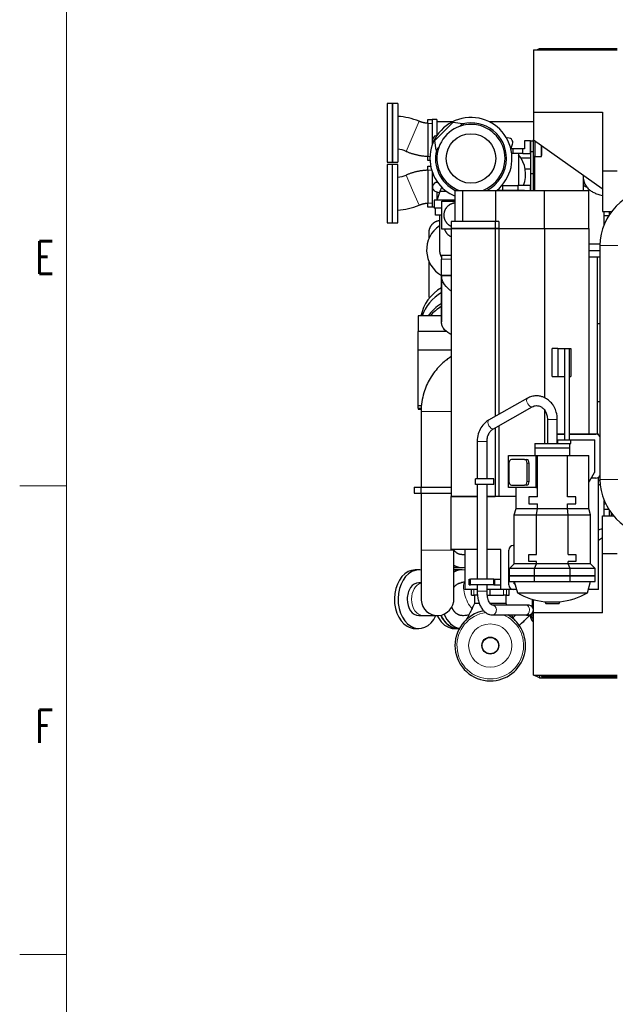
# Model space of a CAD drawing. Header units: inches. Extents: x 0 to 23760, y -13 to 16800.
# Tile 2 of 222: x 0 to 2542, y 4187 to 8388. Entities that reach past the tile are written whole.
import ezdxf

# ---------------------------------------------------------------- set-up
doc = ezdxf.new("R2010")
doc.units = ezdxf.units.IN
doc.layers.add('210', color=7, linetype='Continuous', true_color=0xffffff)
doc.layers.add('254', color=7, linetype='Continuous', true_color=0xffffff)
doc.styles.add('latin_extended', font='simplex.shx')

msp = doc.modelspace()

# ---------------------------------------------------------------- linework, layer by layer
at = {"layer": '210', "color": 7, "linetype": 'Continuous', "lineweight": 18}
for p, q in [((200, 200), (200, 16600)), ((200, 6400), (0, 6400)), ((200, 4400), (0, 4400))]:
    msp.add_line(p, q, dxfattribs=at)
at = {"layer": '254', "color": 2, "linetype": 'Continuous', "lineweight": 25}
for p, q in [((2192.791, 8260.163), (2192.791, 7993.651)), ((2192.791, 8260.163), (2549.291, 8260.163)), ((2206.894, 8260.163), (2217.791, 8265.196)), ((2217.791, 8265.196), (2549.291, 8265.196)), ((2217.791, 8265.196), (2217.791, 8260.163)), ((1589.709, 8030.696), (1567.709, 8030.696)), ((1567.709, 8030.696), (1567.709, 7780.696)), ((1589.709, 8030.696), (1589.709, 7780.696)), ((1591.209, 8030.696), (1591.209, 7780.696)), ((1613.209, 8030.696), (1591.209, 8030.696)), ((1613.209, 8030.696), (1613.209, 7780.696)), ((2192.791, 7993.651), (2192.791, 7874.835)), ((2192.791, 7993.651), (2487.291, 7993.651)), ((2487.291, 7993.651), (2487.291, 7743.923)), ((1741.209, 7945.696), (1741.209, 7962.696)), ((1741.209, 7962.696), (1760.278, 7962.696)), ((1741.209, 7945.696), (1741.209, 7804.696)), ((1760.279, 7962.725), (1760.279, 7852.606)), ((1780.279, 7962.725), (1760.279, 7962.725)), ((1771.737, 7872.419), (1849.519, 7950.201)), ((1780.279, 7962.725), (1780.279, 7893.758)), ((1849.519, 7950.201), (1889.824, 7945.251)), ((1889.824, 7945.251), (1877.538, 7932.965)), ((1896.773, 7938.303), (1889.824, 7945.251)), ((1776.687, 7832.114), (1771.737, 7872.419)), ((2096.921, 7839.885), (2103.223, 7856.822)), ((2179.291, 7871.796), (2154.953, 7871.796)), ((2154.953, 7871.796), (2154.953, 7836.796)), ((2179.291, 7816.796), (2179.291, 7871.796)), ((2179.291, 7869.196), (2179.291, 7823.996)), ((2192.791, 7869.196), (2179.291, 7869.196)), ((2192.791, 7804.663), (2192.791, 7874.835)), ((2192.791, 7874.835), (2486.344, 7667.904)), ((2198.791, 7870.606), (2198.791, 7804.663)), ((1788.973, 7844.4), (1776.687, 7832.114)), ((1783.636, 7825.165), (1776.687, 7832.114)), ((2104.077, 7836.796), (2096.077, 7836.796)), ((2104.077, 7816.796), (2099.653, 7816.796)), ((2147.326, 7836.796), (2104.077, 7836.796)), ((2104.077, 7836.796), (2104.077, 7816.796)), ((2147.326, 7816.796), (2104.077, 7816.796)), ((2129.291, 7816.796), (2129.291, 7680.794)), ((2147.326, 7816.796), (2147.326, 7836.796)), ((2154.953, 7836.796), (2147.326, 7836.796)), ((2147.326, 7816.796), (2179.291, 7816.796)), ((2179.291, 7823.996), (2179.291, 7730.396)), ((2192.791, 7823.996), (2179.291, 7823.996)), ((2226.277, 7804.663), (2226.277, 7851.236)), ((2226.277, 7851.235), (2226.277, 7808.965)), ((1567.709, 7780.696), (1589.709, 7780.696)), ((1591.209, 7780.696), (1613.209, 7780.696)), ((1741.209, 7787.696), (1741.209, 7804.696)), ((1751.086, 7787.696), (1741.209, 7787.696)), ((2192.791, 7744.948), (2192.791, 7804.663)), ((2198.791, 7804.663), (2192.791, 7804.663)), ((2198.791, 7744.948), (2198.791, 7804.663)), ((2198.791, 7804.663), (2226.277, 7804.663)), ((1589.709, 7770.696), (1567.709, 7770.696)), ((1567.709, 7770.696), (1567.709, 7520.696)), ((1589.709, 7770.696), (1589.709, 7520.696)), ((1613.209, 7770.696), (1591.209, 7770.696)), ((1591.209, 7520.696), (1591.209, 7770.696)), ((1613.209, 7520.696), (1613.209, 7770.696)), ((1741.209, 7763.696), (1753.903, 7763.696)), ((1741.209, 7746.696), (1741.209, 7763.696)), ((1741.209, 7746.696), (1741.209, 7605.696)), ((1760.279, 7739.494), (1760.279, 7588.725)), ((2179.286, 7750.225), (2157.217, 7750.225)), ((2179.291, 7730.396), (2179.291, 7659.818)), ((2192.791, 7730.396), (2179.291, 7730.396)), ((2192.791, 7659.817), (2192.791, 7744.948)), ((2192.791, 7744.948), (2198.791, 7744.948)), ((2198.791, 7659.817), (2198.791, 7744.948)), ((2487.291, 7743.923), (2487.291, 7569.896)), ((2487.291, 7743.923), (2549.291, 7743.923)), ((1780.279, 7698.979), (1780.279, 7693.761)), ((1783.957, 7693.676), (1782.797, 7693.753)), ((2404.841, 7716.544), (2404.841, 7716.494)), ((2404.841, 7688.726), (2404.841, 7659.817)), ((1776.042, 7654.549), (1792.503, 7649.9)), ((1780.279, 7653.357), (1780.279, 7618.774)), ((1781.05, 7618.771), (1795.067, 7656.871)), ((1795.067, 7656.871), (1801.125, 7673.335)), ((1795.067, 7656.871), (1819.803, 7656.871)), ((1858.291, 7659.817), (1890.925, 7659.817)), ((1858.291, 7527.319), (1858.291, 7659.817)), ((1890.925, 7659.817), (2031.231, 7659.817)), ((1890.925, 7527.317), (1890.925, 7659.817)), ((2031.231, 7659.817), (2239.291, 7659.817)), ((2031.231, 7527.317), (2031.231, 7659.817)), ((2036.932, 7660.797), (2062.205, 7660.797)), ((2057.571, 7680.794), (2062.205, 7680.794)), ((2062.205, 7680.794), (2125.471, 7680.794)), ((2062.205, 7660.797), (2062.205, 7680.794)), ((2062.205, 7660.797), (2125.471, 7660.797)), ((2179.291, 7680.794), (2125.471, 7680.794)), ((2125.471, 7680.794), (2125.471, 7660.797)), ((2125.471, 7660.797), (2154.813, 7660.797)), ((2154.813, 7660.797), (2154.813, 7659.817)), ((2179.291, 7659.817), (2179.291, 7680.794)), ((2239.291, 7659.817), (2429.291, 7659.817)), ((2239.291, 7497.317), (2239.291, 7659.817)), ((2429.291, 7497.317), (2429.291, 7659.817)), ((2487.291, 7667.904), (2486.344, 7667.904)), ((1741.209, 7588.696), (1741.209, 7605.696)), ((1858.291, 7618.771), (1769.478, 7618.771)), ((1769.478, 7618.771), (1769.478, 7583.796)), ((1801.442, 7494.338), (1801.442, 7614.338)), ((1801.442, 7614.338), (1858.292, 7614.338)), ((1761.209, 7588.696), (1741.209, 7588.696)), ((1769.479, 7588.725), (1760.279, 7588.725)), ((1761.209, 7588.725), (1761.209, 7588.696)), ((1801.444, 7583.796), (1769.478, 7583.796)), ((1773.942, 7554.338), (1773.942, 7583.796)), ((2487.291, 7569.896), (2525.763, 7569.896)), ((2493.741, 7514.124), (2493.741, 7569.892)), ((2517.291, 7558.186), (2517.291, 7569.896)), ((2525.291, 7569.281), (2525.291, 7569.896)), ((1567.709, 7520.696), (1589.709, 7520.696)), ((1591.209, 7520.696), (1613.209, 7520.696)), ((1801.441, 7554.338), (1773.942, 7554.338)), ((1841.291, 7527.317), (1841.291, 7497.317)), ((2029.291, 7527.317), (1841.291, 7527.317)), ((2044.578, 7527.317), (2029.291, 7527.317)), ((2029.291, 7527.317), (2029.291, 7497.317)), ((2044.578, 7527.317), (2044.578, 7497.317)), ((2493.735, 7553.196), (2513.998, 7553.196)), ((1746, 7480.696), (1746, 7453.544)), ((1841.293, 7494.338), (1801.442, 7494.338)), ((2029.291, 7497.317), (1841.291, 7497.317)), ((1841.291, 7497.317), (2029.291, 7497.317)), ((1841.291, 7497.317), (1841.291, 6354.317)), ((2044.578, 7497.317), (2029.291, 7497.317)), ((2029.291, 7497.317), (2044.578, 7497.317)), ((2029.291, 7497.317), (2029.291, 6695.021)), ((2044.578, 7497.317), (2239.291, 7497.317)), ((2044.578, 7497.317), (2239.291, 7497.317)), ((2044.578, 7497.317), (2044.578, 6703.682)), ((2239.291, 7497.317), (2429.291, 7497.317)), ((2239.291, 7497.317), (2429.291, 7497.317)), ((2239.291, 7497.317), (2239.291, 6774.906)), ((2429.291, 7497.317), (2429.291, 6620.333)), ((2429.291, 7403.817), (2476.256, 7403.817)), ((2476.324, 7430.39), (2429.292, 7430.39)), ((2476.255, 7424.573), (2476.255, 6426.819)), ((1746, 7357.843), (1746, 7213.891)), ((1841.292, 7382.296), (1800.291, 7382.296)), ((1800.291, 7382.296), (1800.291, 7367.023)), ((1800.291, 7296.523), (1800.291, 7367.023)), ((2429.289, 7375.817), (2464.287, 7375.817)), ((2429.292, 7375.817), (2464.291, 7375.817)), ((2464.291, 7375.817), (2464.291, 7092.488)), ((2464.291, 7375.817), (2476.256, 7375.817)), ((1800.291, 7099.069), (1800.291, 7296.523)), ((1800.291, 7296.523), (1841.292, 7296.523)), ((1800.295, 7123.986), (1700.291, 7123.986)), ((1700.291, 7123.986), (1700.291, 7057.765)), ((1700.291, 6978.055), (1700.291, 7057.765)), ((1821.592, 7057.765), (1700.291, 7057.765)), ((2464.291, 7092.488), (2464.291, 6759.147)), ((2464.291, 7092.488), (2476.256, 7092.488)), ((1700.291, 6741.882), (1700.291, 6978.055)), ((1841.291, 6978.055), (1700.291, 6978.055)), ((2297.14, 6985.817), (2272.291, 6985.817)), ((2272.291, 6865.817), (2272.291, 6985.817)), ((2297.14, 6985.817), (2326.424, 6985.817)), ((2297.14, 6985.817), (2297.14, 6865.817)), ((2326.424, 6985.817), (2346.424, 6985.817)), ((2326.424, 6595.119), (2326.424, 6985.817)), ((2346.424, 6985.817), (2352.16, 6985.817)), ((2346.424, 6595.119), (2346.424, 6985.817)), ((2352.16, 6985.817), (2352.16, 6865.817)), ((2272.291, 6865.817), (2297.14, 6865.817)), ((2297.14, 6865.817), (2326.423, 6865.817)), ((2346.423, 6865.817), (2352.16, 6865.817)), ((2166.671, 6772.861), (2001.231, 6679.111)), ((1700.291, 6741.882), (1715.074, 6741.882)), ((1700.291, 6730.696), (1700.291, 6741.882)), ((1700.291, 6731.002), (1700.291, 6726.951)), ((1700.291, 6730.696), (1714.216, 6730.696)), ((1700.291, 6726.951), (1713.928, 6726.951)), ((2021.937, 6642.57), (2187.378, 6736.32)), ((2239.291, 6722.917), (2239.291, 6580.131)), ((2464.291, 6759.147), (2464.291, 6620.316)), ((2464.291, 6759.147), (2476.256, 6759.147)), ((1713.148, 6716.801), (1713.148, 6393.807)), ((2252.249, 6682.372), (2252.249, 6580.117)), ((2294.249, 6580.117), (2294.249, 6682.372)), ((2029.291, 6646.747), (2029.291, 6354.317)), ((2044.578, 6655.409), (2044.578, 6354.317)), ((2294.25, 6620.117), (2326.424, 6620.117)), ((2326.425, 6620.317), (2294.252, 6620.317)), ((2297.14, 6595.119), (2326.424, 6595.119)), ((2297.14, 6580.119), (2297.14, 6595.119)), ((2326.424, 6595.119), (2346.424, 6595.119)), ((2469.491, 6620.317), (2346.424, 6620.317)), ((2346.424, 6595.119), (2352.16, 6595.119)), ((2346.426, 6620.117), (2458.754, 6620.117)), ((2352.16, 6580.119), (2352.16, 6595.119)), ((2469.491, 6616.989), (2469.491, 6620.317)), ((1952.249, 6589.114), (1952.249, 6429.817)), ((1994.249, 6429.817), (1994.249, 6589.114)), ((2198.249, 6580.117), (2198.249, 6562.117)), ((2198.249, 6580.117), (2326.282, 6580.117)), ((2198.249, 6562.117), (2198.249, 6529.117)), ((2198.249, 6562.117), (2326.282, 6562.117)), ((2198.249, 6562.117), (2326.282, 6562.117)), ((2297.14, 6580.119), (2352.16, 6580.119)), ((2326.282, 6580.117), (2348.249, 6580.117)), ((2326.282, 6562.117), (2348.249, 6562.117)), ((2326.282, 6562.117), (2348.249, 6562.117)), ((2348.249, 6562.117), (2348.249, 6580.117)), ((2348.249, 6529.117), (2348.249, 6562.117)), ((2085.865, 6529.117), (2201.975, 6529.117)), ((2085.865, 6392.117), (2085.865, 6529.117)), ((2154.455, 6512.117), (2099.301, 6512.117)), ((2154.455, 6512.117), (2162.94, 6512.117)), ((2201.975, 6529.117), (2205.51, 6529.117)), ((2201.975, 6529.117), (2201.975, 6392.117)), ((2205.51, 6529.117), (2209.046, 6529.117)), ((2205.51, 6392.117), (2205.51, 6529.117)), ((2209.046, 6529.117), (2337.452, 6529.117)), ((2209.046, 6352.117), (2209.046, 6529.117)), ((2337.452, 6529.117), (2428.249, 6529.117)), ((2337.452, 6352.117), (2337.452, 6529.117)), ((2428.249, 6303.056), (2428.249, 6529.117)), ((2087.987, 6496.117), (2087.987, 6418.117)), ((2165.769, 6418.117), (2165.769, 6496.117)), ((2174.254, 6418.117), (2174.254, 6496.117)), ((2023.288, 6429.817), (1945.288, 6429.817)), ((1945.288, 6404.817), (1945.288, 6429.817)), ((2023.288, 6404.817), (2023.288, 6429.817)), ((2458.754, 6432.117), (2439.222, 6432.117)), ((2469.491, 5956.817), (2469.491, 6435.242)), ((1682.993, 6393.801), (1711.581, 6393.801)), ((1682.993, 6393.801), (1682.993, 6368.801)), ((1711.581, 6393.801), (1841.291, 6393.801)), ((1711.581, 6393.801), (1711.581, 6368.801)), ((2023.288, 6404.817), (1945.288, 6404.817)), ((1952.249, 6404.817), (1952.249, 6001.817)), ((1994.249, 6001.817), (1994.249, 6404.817)), ((2201.975, 6392.117), (2085.865, 6392.117)), ((2099.301, 6402.117), (2154.455, 6402.117)), ((2118.249, 6303.056), (2118.249, 6392.117)), ((2162.94, 6402.117), (2154.455, 6402.117)), ((2201.975, 6392.117), (2205.51, 6392.117)), ((2469.49, 6423.004), (2476.284, 6423.004)), ((1682.993, 6368.801), (1711.581, 6368.801)), ((1711.581, 6368.801), (1841.291, 6368.801)), ((1713.148, 6368.809), (1713.148, 6124.695)), ((1952.253, 6354.317), (1841.291, 6354.317)), ((1841.291, 6128.317), (1841.291, 6354.317)), ((1841.291, 6354.317), (1952.247, 6354.317)), ((1994.247, 6354.317), (2029.291, 6354.317)), ((2118.247, 6354.317), (1994.253, 6354.317)), ((2209.046, 6352.117), (2173.249, 6352.117)), ((2173.249, 6352.117), (2173.249, 6322.117)), ((2373.249, 6352.117), (2337.452, 6352.117)), ((2373.249, 6322.117), (2373.249, 6352.117)), ((2110.749, 6275.065), (2118.249, 6303.056)), ((2118.249, 6303.056), (2209.046, 6303.056)), ((2173.249, 6322.117), (2209.046, 6322.117)), ((2205.939, 6275.065), (2209.046, 6303.056)), ((2209.046, 6303.056), (2209.046, 6322.117)), ((2209.046, 6303.056), (2337.452, 6303.056)), ((2337.452, 6303.056), (2337.452, 6322.117)), ((2337.452, 6322.117), (2373.249, 6322.117)), ((2337.452, 6303.056), (2428.249, 6303.056)), ((2340.558, 6275.065), (2337.452, 6303.056)), ((2435.749, 6275.065), (2428.249, 6303.056)), ((2493.741, 6271.004), (2493.741, 6337.269)), ((2110.749, 6066.117), (2110.749, 6275.065)), ((2110.749, 6275.065), (2205.939, 6275.065)), ((2205.939, 6275.065), (2340.558, 6275.065)), ((2205.939, 6106.117), (2205.939, 6275.065)), ((2340.558, 6275.065), (2435.749, 6275.065)), ((2340.558, 6106.117), (2340.558, 6275.065)), ((2435.749, 6066.117), (2435.749, 6275.065)), ((2487.291, 6111.002), (2487.291, 6271.002)), ((2487.291, 6271.002), (2534.34, 6271.002)), ((2493.741, 6299.196), (2513.356, 6299.196)), ((2517.291, 6271.003), (2517.291, 6293.206)), ((2525.291, 6271.002), (2525.291, 6282.111)), ((2486.945, 6178.164), (2469.489, 6165.954)), ((2486.945, 6178.164), (2487.291, 6178.164)), ((2106.254, 6145.117), (2110.749, 6145.117)), ((1952.247, 6128.317), (1841.291, 6128.317)), ((1852.848, 6124.695), (1852.848, 6128.322)), ((1887.116, 6105.901), (1900.292, 6105.901)), ((1900.291, 6128.316), (1900.291, 5956.817)), ((2053.291, 6128.317), (1994.246, 6128.317)), ((2053.291, 6001.817), (2053.291, 6128.317)), ((2086.754, 5976.617), (2086.754, 6125.617)), ((2173.249, 6106.117), (2205.939, 6106.117)), ((2173.249, 6076.117), (2173.249, 6106.117)), ((2340.558, 6106.117), (2373.249, 6106.117)), ((2373.249, 6106.117), (2373.249, 6076.117)), ((2487.291, 5857.164), (2487.291, 6111.002)), ((2487.291, 6111.002), (2549.291, 6111.002)), ((1854.942, 6050.751), (1870.499, 6050.751)), ((1871.559, 6050.751), (1887.116, 6050.751)), ((2090.749, 6046.117), (2110.749, 6066.117)), ((2205.939, 6066.117), (2110.749, 6066.117)), ((2205.939, 6076.117), (2173.249, 6076.117)), ((2197.655, 6046.117), (2205.939, 6066.117)), ((2205.939, 6066.117), (2205.939, 6076.117)), ((2340.558, 6066.117), (2205.939, 6066.117)), ((2340.558, 6066.117), (2340.558, 6076.117)), ((2373.249, 6076.117), (2340.558, 6076.117)), ((2435.749, 6066.117), (2340.558, 6066.117)), ((2348.843, 6046.117), (2340.558, 6066.117)), ((2455.749, 6046.117), (2435.749, 6066.117)), ((1702.998, 6040.695), (1687.442, 6040.695)), ((1687.45, 6040.695), (1687.442, 6040.695)), ((1870.499, 6040.745), (1854.942, 6040.745)), ((1887.116, 6040.745), (1871.559, 6040.745)), ((2090.749, 6016.117), (2090.749, 6046.117)), ((2197.655, 6046.117), (2090.749, 6046.117)), ((2197.655, 6016.117), (2090.749, 6016.117)), ((2090.749, 6016.117), (2197.655, 6016.117)), ((2090.749, 5990.817), (2090.749, 6016.117)), ((2197.655, 6016.117), (2197.655, 6046.117)), ((2348.843, 6046.117), (2197.655, 6046.117)), ((2348.843, 6016.117), (2197.655, 6016.117)), ((2197.655, 6016.117), (2348.843, 6016.117)), ((2197.655, 5990.817), (2197.655, 6016.117)), ((2455.749, 6046.117), (2348.843, 6046.117)), ((2348.843, 6016.117), (2348.843, 6046.117)), ((2455.749, 6016.117), (2348.843, 6016.117)), ((2348.843, 6016.117), (2455.749, 6016.117)), ((2348.843, 5990.817), (2348.843, 6016.117)), ((2455.749, 6016.117), (2455.749, 6046.117)), ((2455.749, 5990.817), (2455.749, 6016.117)), ((1713.15, 5985.545), (1702.998, 5985.545)), ((1918.291, 6001.817), (1923.291, 6001.817)), ((1918.291, 5976.817), (1918.291, 6001.817)), ((1918.291, 5976.817), (1923.291, 5976.817)), ((2023.291, 6001.817), (1923.291, 6001.817)), ((1923.291, 5976.817), (1923.291, 6001.817)), ((2023.291, 5976.817), (1923.291, 5976.817)), ((1952.249, 5976.817), (1952.249, 5949.817)), ((1994.249, 5949.817), (1994.249, 5976.817)), ((2023.291, 6001.817), (2028.291, 6001.817)), ((2023.291, 5976.817), (2023.291, 6001.817)), ((2023.291, 5976.817), (2028.291, 5976.817)), ((2028.291, 6001.817), (2053.291, 6001.817)), ((2028.291, 5976.817), (2028.291, 6001.817)), ((2028.291, 5976.817), (2053.291, 5976.817)), ((2053.291, 5976.817), (2053.291, 6001.817)), ((2053.291, 5956.817), (2053.291, 5976.819)), ((2090.749, 5990.817), (2197.655, 5990.817)), ((2110.749, 5990.819), (2110.749, 5981.117)), ((2110.749, 5981.117), (2113.53, 5981.117)), ((2110.887, 5990.817), (2124.034, 5942.559)), ((2197.655, 5990.817), (2348.843, 5990.817)), ((2348.843, 5990.817), (2455.749, 5990.817)), ((2422.464, 5942.559), (2435.611, 5990.817)), ((1952.249, 5956.817), (1900.291, 5956.817)), ((1928.291, 5932.817), (1928.291, 5956.817)), ((1928.291, 5932.817), (1938.42, 5932.817)), ((1951.984, 5932.817), (1938.42, 5932.817)), ((1940.291, 5932.817), (1940.291, 5896.384)), ((2053.291, 5956.817), (1994.248, 5956.817)), ((1995.343, 5932.817), (2008.291, 5932.817)), ((2008.291, 5932.817), (2008.291, 5956.817)), ((2008.291, 5932.817), (2064.599, 5932.817)), ((2120.15, 5956.817), (2053.291, 5956.817)), ((2078.163, 5932.817), (2064.599, 5932.817)), ((2076.291, 5896.384), (2076.291, 5932.817)), ((2078.163, 5932.817), (2088.291, 5932.817)), ((2088.291, 5932.817), (2088.291, 5956.817)), ((2120.069, 5957.117), (2106.254, 5957.117)), ((2124.034, 5942.559), (2422.464, 5942.559)), ((2469.491, 5956.817), (2426.343, 5956.817)), ((2016.532, 5890.817), (2016.53, 5890.817)), ((2158.528, 5890.817), (2016.532, 5890.817)), ((2016.891, 5890.813), (2016.532, 5890.817)), ((2188.801, 5881.347), (2188.801, 5914.949)), ((2192.791, 5857.164), (2192.791, 5913.81)), ((2240.887, 5904.569), (2305.611, 5904.569)), ((2240.887, 5904.569), (2244.958, 5897.517)), ((2244.958, 5897.517), (2301.54, 5897.517)), ((2301.54, 5897.517), (2305.611, 5904.569)), ((1702.998, 5845.845), (1721.783, 5845.845)), ((2016.532, 5848.817), (2158.528, 5848.817)), ((2117.948, 5848.818), (2106.51, 5838.149)), ((2135.158, 5807.436), (2181.113, 5850.301)), ((2179.291, 5848.602), (2179.291, 5846.473)), ((2191.259, 5876.193), (2192.794, 5876.193)), ((2192.792, 5874.193), (2191.788, 5874.193)), ((2487.291, 5857.164), (2192.791, 5857.164)), ((2192.791, 5591.193), (2192.791, 5857.164)), ((1687.442, 5790.695), (1702.998, 5790.695)), ((1854.942, 5790.745), (1870.499, 5790.745)), ((1871.559, 5790.745), (1876.42, 5790.745)), ((2192.791, 5591.193), (2549.291, 5591.193)), ((2217.791, 5580.51), (2194.655, 5591.193)), ((2217.791, 5591.195), (2217.791, 5580.51)), ((2226.277, 5591.195), (2226.277, 5585.832)), ((2217.791, 5580.51), (2549.291, 5580.51)), ((2226.277, 5585.832), (2549.291, 5585.832))]:
    msp.add_line(p, q, dxfattribs=at)
at = {"layer": '254', "color": 110, "linetype": 'Continuous', "lineweight": 13}
for p, q in [((1649.509, 7826.188), (1704.277, 7954.705)), ((1760.278, 7945.696), (1741.209, 7945.696)), ((1741.209, 7804.696), (1751.1, 7804.696)), ((1757.991, 7746.696), (1741.209, 7746.696)), ((1649.509, 7725.205), (1676.893, 7660.946)), ((1676.893, 7660.946), (1704.277, 7596.688)), ((1741.209, 7605.696), (1760.278, 7605.696)), ((2476.255, 7424.573), (2552.327, 7424.573)), ((1800.291, 7367.023), (1841.292, 7367.023)), ((1713.148, 6716.801), (1841.292, 6716.801)), ((2252.249, 6682.372), (2294.249, 6682.372)), ((1952.249, 6589.114), (1973.249, 6589.114)), ((1973.249, 6589.114), (1994.248, 6589.114)), ((2174.254, 6496.117), (2165.769, 6496.117)), ((2165.769, 6418.117), (2174.254, 6418.117)), ((2476.255, 6426.819), (2552.327, 6426.819)), ((1713.148, 6124.695), (1852.848, 6124.695)), ((1938.42, 5932.817), (1938.42, 5956.817)), ((1951.984, 5956.817), (1951.984, 5932.817)), ((1952.249, 5949.817), (1973.249, 5949.817)), ((1973.249, 5949.817), (1994.249, 5949.817)), ((2064.599, 5932.817), (2064.599, 5956.817)), ((2078.163, 5956.817), (2078.163, 5932.817)), ((2158.528, 5890.817), (2158.527, 5890.817)), ((2181.113, 5850.301), (2181.347, 5850.523))]:
    msp.add_line(p, q, dxfattribs=at)
at = {"layer": '254', "color": 2, "linetype": 'Continuous', "lineweight": 25}
for centre, radius in [((1925.886, 7796.052), 105.6), ((2008.291, 5717.817), 36.047), ((2008.291, 5717.817), 35.052)]:
    msp.add_circle(centre, radius, dxfattribs=at)
at = {"layer": '254', "color": 110, "linetype": 'Continuous', "lineweight": 13}
msp.add_circle((2008.291, 5717.817), 92.344, dxfattribs=at)
at = {"layer": '254', "color": 2, "linetype": 'Continuous', "lineweight": 25}
for centre, radius, start, end in [((1602.209, 7715.196), 260.35, 66.918409, 87.578002), ((1925.886, 7796.052), 175, 308.88, 180), ((1925.886, 7796.052), 145.2, 0, 249.755625), ((1925.886, 7796.052), 151.8, 0, 103.201875), ((1781.478, 7873.796), 20, 92.179833, 211.227153), ((2084.478, 7863.796), 20, 339.590575, 109.103154), ((1602.209, 7715.196), 120.65, 66.918409, 84.839521), ((1925.886, 7796.052), 151.8, 166.80375, 243.82125), ((2028.519, 7728.775), 130.477, 55.882334, 59.36553), ((1925.886, 7796.052), 175, 180, 247.280625), ((1925.886, 7796.052), 145.2, 290.23875, 0), ((1925.886, 7796.052), 151.8, 296.173125, 0), ((2028.519, 7728.775), 130.477, 338.425763, 39.434013), ((1602.209, 7836.196), 120.65, 275.11757, 293.081591), ((1781.478, 7673.796), 20, 86.219736, 254.226824), ((2714.291, 7424.573), 238.036, 90, 180), ((1602.209, 7836.196), 260.35, 272.424514, 293.081591), ((1861.478, 7405.693), 125, 124.228125, 240.688125), ((2458.754, 6600.117), 20, 28.947656, 90), ((2458.754, 6452.117), 20, 270, 331.052344), ((2714.291, 6426.819), 238.036, 180, 270), ((2492.223, 6334.643), 13, 276.709219, 304.718906), ((2106.254, 6125.617), 19.5, 90, 180), ((2106.254, 5976.617), 19.5, 180, 270), ((1782.998, 5915.695), 69.85, 171.945, 351.916875), ((2273.249, 6202.818), 300, 240.173003, 263.807225), ((2273.249, 6202.818), 300, 276.192775, 299.826997), ((2171.249, 5869.817), 21, 0, 80.915625), ((2008.291, 5717.817), 150.693, 100.231875, 270), ((2008.291, 5717.817), 150.693, 270, 60.384375), ((2171.249, 5869.817), 21, 260.904375, 0)]:
    msp.add_arc(centre, radius, start, end, dxfattribs=at)
at = {"layer": '254', "color": 110, "linetype": 'Continuous', "lineweight": 13}
for start, end in [(97.093125, 270), (270, 67.010625)]:
    msp.add_arc((2008.291, 5717.817), 142.305, start, end, dxfattribs=at)
for centre, major_axis, ratio, start_param, end_param in [((2449.291, 7716.544), (-44.45, 0), 0.8660254, 6.07083328, 6.28318531), ((2449.291, 7716.494), (-44.45, 0), 0.8660254, 6.06975336, 6.28298896), ((2449.291, 7688.726), (44.45, 0), 0.49999979, 3.14601045, 4.06993327), ((2177.025, 6754.59), (10.353, -18.27), 0.48841355, 3.14234981, 6.27216149), ((2011.584, 6660.841), (10.353, -18.27), 0.48841355, 3.14166258, 6.28315706), ((1721.783, 5915.695), (0, 69.85), 0.70710678, 0.17907078, 1.57079633), ((1930.351, 5927.044), (-26.399, 64.669), 0.38760867, 0.16009832, 2.33093885), ((1721.783, 5915.695), (0, 69.85), 0.70710678, 1.57079633, 3.14061091), ((2016.532, 5869.817), (0, 21), 0.84099626, 4.71238898, 6.26286314), ((2158.528, 5869.817), (0, 21), 0.84099626, 4.71238898, 6.28318531), ((2016.532, 5869.817), (0, 21), 0.84099626, 3.14051274, 4.71238898), ((2166.789, 5865.657), (14.324, -15.357), 0.92376768, 4.98154279, 6.28318531), ((2158.528, 5869.817), (0, 21), 0.84099626, 3.14159266, 4.71238898), ((2120.834, 5822.792), (14.324, -15.357), 0.92376768, 6.04399016, 6.2831439)]:
    msp.add_ellipse(centre, major_axis=major_axis, ratio=ratio, start_param=start_param, end_param=end_param, dxfattribs=at)
at = {"layer": '254', "color": 2, "linetype": 'Continuous', "lineweight": 25}
for centre, major_axis, ratio, start_param, end_param in [((1909.292, 7093.518), (199.792, 0), 0.90292837, 2.14779416, 2.97187318), ((1909.292, 7072.888), (199.792, 0), 0.90292837, 2.14779416, 2.85435798), ((1909.292, 7028.361), (-197.5, 0), 0.90292837, 5.29706201, 5.71731322), ((1909.291, 7016.534), (-197.5, 0), 0.90258528, 5.29707766, 5.63622278), ((2099.301, 6496.117), (0, -16), 0.70710678, 3.14159265, 4.71238898), ((2154.455, 6496.117), (0, -16), 0.70710678, 1.57079633, 3.14159265), ((2162.94, 6496.117), (0, 16), 0.70710678, 4.71238898, 6.28318531), ((2099.301, 6418.117), (0, -16), 0.70710678, 4.71238898, 6.28318531), ((2154.455, 6418.117), (0, -16), 0.70710678, 0, 1.57079633), ((2162.94, 6418.117), (0, 16), 0.70710678, 3.14159265, 4.71238898), ((2449.291, 6385.504), (-44.45, 0), 0.49999977, 4.02546012, 4.24065921), ((1887.116, 6175.751), (0, -125), 0.70710678, 5.8816505, 6.28318531), ((1871.559, 6175.751), (0, -125), 0.70710678, 6.06700446, 6.28308713), ((1870.499, 6175.751), (0, -125), 0.70710678, 6.08094528, 6.28318531), ((1887.116, 6175.751), (0, -125), 0.70710678, 0, 0.14961835), ((1687.442, 5915.695), (0, 125), 0.70710678, 0, 2.74889357), ((1702.998, 5915.695), (0, 125), 0.70710678, 0, 2.74889357), ((1702.998, 5915.695), (0, 125), 0.70710678, 6.16792813, 6.28318531), ((1871.559, 5915.745), (0, -125), 0.70710678, 3.14159265, 3.35826437), ((1870.499, 5915.745), (0, -125), 0.70710678, 3.14149448, 3.3449126), ((1887.116, 5915.745), (0, -125), 0.70710678, 2.9919743, 3.54047675), ((1702.998, 5915.695), (0, 69.85), 0.70710678, 0, 1.57079633), ((1702.998, 5915.695), (0, 69.85), 0.70710678, 1.57079633, 3.14159265), ((1702.998, 5915.695), (0, 125), 0.70710678, 2.74889357, 4.12245678), ((1854.942, 5915.745), (0, -125), 0.70710678, 5.30565912, 5.49778714), ((1870.499, 5915.745), (0, -125), 0.70710678, 5.2928964, 5.49778714), ((1871.559, 5915.745), (0, -125), 0.70710678, 5.29112925, 6.28308713), ((1887.116, 5915.745), (0, -125), 0.70710678, 5.24960132, 6.16714273), ((2249.291, 5846.473), (70, 0), 0.70710697, 3.14159265, 3.77315095), ((2249.291, 5859.201), (70, 0), 0.70710697, 3.33293528, 3.77315095), ((2249.291, 5859.201), (70, 0), 0.70710697, 3.33293528, 3.77315095), ((2249.291, 5871.929), (70, 0), 0.70710697, 3.52486696, 3.77315095), ((1687.442, 5915.695), (0, 125), 0.70710678, 2.74889357, 3.14159265), ((1854.942, 5915.745), (0, -125), 0.70710678, 5.49778714, 6.28318531), ((1870.499, 5915.745), (0, -125), 0.70710678, 5.49778714, 6.28318531), ((2094.382, 5850.06), (70, 0), 0.71273054, 5.43839463, 5.49779039), ((2094.382, 5850.06), (70, 0), 0.71273054, 5.49779039, 5.8230433)]:
    msp.add_ellipse(centre, major_axis=major_axis, ratio=ratio, start_param=start_param, end_param=end_param, dxfattribs=at)
for points, degree in [([(1741.375, 7945.866), (1722.063, 7946.879), (1704.277, 7954.705)], 2), ([(1847.95, 7952.225), (1825.393, 7952.225), (1802.836, 7952.225), (1780.279, 7952.225)], 3), ([(1649.509, 7826.188), (1693.751, 7807.412), (1741.777, 7805.531)], 2), ([(1741.777, 7745.862), (1693.751, 7743.981), (1649.509, 7725.205)], 2), ([(2404.841, 7726.582), (2404.841, 7724.22), (2404.841, 7716.544)], 2), ([(1704.277, 7596.688), (1722.063, 7604.514), (1741.375, 7605.526)], 2), ([(1841.292, 7296.523), (1827.625, 7296.523), (1813.958, 7296.523), (1800.291, 7296.523)], 3), ([(1800.291, 7296.523), (1800.291, 7288.296), (1800.291, 7271.841), (1800.291, 7247.16), (1800.291, 7222.478), (1800.291, 7197.796), (1800.291, 7173.114), (1800.291, 7148.433), (1800.291, 7123.751), (1800.291, 7107.297), (1800.291, 7099.069)], 3), ([(2352.16, 6596.117), (2454.754, 6596.117)], 1), ([(2428.248, 6413.117), (2441.5, 6436.058), (2454.755, 6458.996)], 2), ([(2079.417, 5890.63), (2078.374, 5892.996), (2077.332, 5895.393), (2076.291, 5897.817)], 3), ([(2174.576, 5890.552), (2172.829, 5890.812), (2158.538, 5890.817)], 2), ([(2158.519, 5848.817), (2168.068, 5848.817), (2168.113, 5849.019)], 2), ([(2183.597, 5852.721), (2184.087, 5853.198)], 1), ([(2130.889, 5803.454), (2132.534, 5804.989), (2133.967, 5806.325), (2135.192, 5807.468)], 3)]:
    msp.add_open_spline(points, degree=degree, dxfattribs=at)
for points, degree, knots in [([(2192.787, 7952.225), (2182.656, 7952.225), (2161.91, 7952.225), (2130.55, 7952.225), (2098.707, 7952.225), (2066.864, 7952.225), (2035.021, 7952.225), (2013.68, 7952.225), (2002.953, 7952.225), (2002.84, 7952.225)], 3, [0, 0, 0, 0, 0.16001486, 0.32765502, 0.49529518, 0.66293534, 0.8305755, 0.99821567, 1, 1, 1, 1]), ([(2137.577, 7798.225), (2139.215, 7798.225), (2150.141, 7798.225), (2164.044, 7798.225), (2176.31, 7798.225), (2179.288, 7798.225)], 3, [0, 0, 0, 0, 0.11780549, 0.7858007, 1, 1, 1, 1]), ([(2404.841, 7716.916), (2404.841, 7713.827), (2404.841, 7705.667), (2404.841, 7695.23), (2404.841, 7688.726)], 3, [0, 0, 0, 0, 0.44996028, 1, 1, 1, 1]), ([(2404.841, 7716.494), (2404.925, 7709.08), (2407.184, 7695.46), (2416.387, 7677.53), (2428.821, 7664.094), (2442.608, 7654.214), (2458.134, 7646.545), (2473.282, 7641.409), (2483.508, 7638.933), (2487.126, 7638.172)], 3, [0, 0, 0, 0, 0.18419873, 0.35626115, 0.50680489, 0.63400438, 0.76600919, 0.91827435, 1, 1, 1, 1]), ([(1858.268, 7605.74), (1857.636, 7605.701), (1856.165, 7605.583), (1853.87, 7605.299), (1851.384, 7604.867), (1848.917, 7604.313), (1847.285, 7603.861), (1846.371, 7603.584), (1846.27, 7603.552), (1846.067, 7603.489), (1845.965, 7603.458), (1845.661, 7603.361), (1845.078, 7603.172), (1844.5, 7602.973), (1844.124, 7602.839)], 3, [0, 0, 0, 0, 0.13107305, 0.30583712, 0.48060119, 0.65536526, 0.83012933, 0.83012933, 0.85197483, 0.85197483, 0.87382034, 0.87382034, 0.91751136, 1, 1, 1, 1]), ([(1791.511, 7530.329), (1791.106, 7530.282), (1789.881, 7530.123), (1787.845, 7529.788), (1785.413, 7529.27), (1783.804, 7528.848), (1782.203, 7528.388), (1781.405, 7528.138), (1780.512, 7527.835), (1780.412, 7527.801), (1780.214, 7527.732), (1780.115, 7527.698), (1779.818, 7527.593), (1779.226, 7527.38), (1778.64, 7527.157), (1777.474, 7526.699), (1775.939, 7526.053), (1773.695, 7524.98), (1771.507, 7523.805), (1769.377, 7522.526), (1767.995, 7521.604), (1766.633, 7520.647), (1765.962, 7520.151), (1765.135, 7519.508), (1764.971, 7519.378), (1764.643, 7519.116), (1764.479, 7518.984), (1763.992, 7518.586), (1763.671, 7518.317), (1762.72, 7517.499), (1761.483, 7516.382), (1759.719, 7514.626), (1758.048, 7512.789), (1756.468, 7510.873), (1754.982, 7508.875), (1754.053, 7507.488), (1753.493, 7506.604), (1753.327, 7506.337), (1753.163, 7506.069), (1753.054, 7505.889), (1752.999, 7505.799), (1752.73, 7505.349), (1752.519, 7504.986), (1751.902, 7503.893), (1751.12, 7502.42), (1750.064, 7500.165), (1749.126, 7497.865), (1748.306, 7495.52), (1747.838, 7493.925), (1747.41, 7492.316), (1747.216, 7491.503), (1747, 7490.477), (1746.958, 7490.272), (1746.897, 7489.962), (1746.877, 7489.859), (1746.837, 7489.653), (1746.741, 7489.137), (1746.652, 7488.62), (1746.457, 7487.378), (1746.24, 7485.717), (1746.044, 7483.214), (1746, 7481.537), (1746, 7480.696)], 3, [0, 0, 0, 0, 0.01666582, 0.05057389, 0.08448197, 0.11839004, 0.11839004, 0.15229812, 0.15229812, 0.15653663, 0.15653663, 0.16077514, 0.16077514, 0.16925216, 0.1862062, 0.1862062, 0.22011427, 0.25402235, 0.28793042, 0.3218385, 0.35574657, 0.35574657, 0.38965465, 0.38965465, 0.39813167, 0.39813167, 0.40660868, 0.40660868, 0.42356272, 0.42356272, 0.4574708, 0.49137887, 0.52528695, 0.55919502, 0.5931031, 0.62701117, 0.62701117, 0.63548819, 0.6397267, 0.6397267, 0.64396521, 0.64396521, 0.66091925, 0.66091925, 0.69482732, 0.7287354, 0.76264347, 0.79655155, 0.83045962, 0.83045962, 0.8643677, 0.8643677, 0.87284472, 0.87284472, 0.87708323, 0.87708323, 0.88132174, 0.89827577, 0.89827577, 0.93218385, 0.96609192, 1, 1, 1, 1]), ([(1791.592, 7554.334), (1791.592, 7547.123), (1791.592, 7533.277), (1791.592, 7508.79), (1791.592, 7483.9), (1791.592, 7460.845), (1791.593, 7445.335), (1791.593, 7434.379), (1791.594, 7426.346), (1791.594, 7419.786), (1791.594, 7414.349), (1791.593, 7410.945), (1791.594, 7408.908), (1791.594, 7407.837), (1791.595, 7407.216), (1791.595, 7407.062), (1791.595, 7407.037)], 3, [0, 0, 0, 0, 0.09397685, 0.18175713, 0.32422944, 0.43546278, 0.53418484, 0.59912513, 0.66337887, 0.72948485, 0.79258894, 0.86533649, 0.90291896, 0.93933448, 0.9725024, 1, 1, 1, 1]), ([(1813.401, 7494.248), (1813.495, 7493.9), (1813.593, 7493.553), (1813.887, 7492.55), (1814.092, 7491.897), (1814.746, 7489.954), (1815.234, 7488.682), (1816.313, 7486.181), (1816.905, 7484.954), (1817.876, 7483.148), (1818.213, 7482.552), (1818.608, 7481.888), (1818.652, 7481.814), (1818.741, 7481.667), (1818.786, 7481.593), (1818.92, 7481.373), (1819.191, 7480.935), (1819.468, 7480.503), (1820.406, 7479.075), (1821.201, 7477.975), (1822.88, 7475.855), (1823.764, 7474.835), (1825.62, 7472.874), (1826.592, 7471.932), (1827.737, 7470.917), (1827.864, 7470.805), (1828.122, 7470.582), (1828.251, 7470.471), (1828.641, 7470.14), (1828.903, 7469.923), (1829.694, 7469.281), (1830.229, 7468.865), (1831.858, 7467.655), (1832.975, 7466.897), (1835.269, 7465.476), (1836.446, 7464.812), (1838.833, 7463.594), (1840.041, 7463.036), (1841.279, 7462.524)], 3, [0, 0, 0, 0, 0.02439933, 0.02439933, 0.07096294, 0.07096294, 0.16409015, 0.16409015, 0.25721736, 0.25721736, 0.30378096, 0.30378096, 0.30960142, 0.30960142, 0.31542187, 0.31542187, 0.32706277, 0.35034457, 0.35034457, 0.44347178, 0.44347178, 0.53659899, 0.53659899, 0.62972621, 0.62972621, 0.64136711, 0.64136711, 0.65300801, 0.65300801, 0.67628981, 0.67628981, 0.72285342, 0.72285342, 0.81598063, 0.81598063, 0.90910784, 0.90910784, 1, 1, 1, 1]), ([(1840.901, 7230.302), (1839.033, 7231.719), (1825.011, 7242.812), (1809.561, 7260.404), (1801.872, 7279.487), (1800.455, 7288.884), (1800.335, 7293.557), (1800.291, 7295.508), (1800.291, 7296.523)], 3, [0, 0, 0, 0, 0.06928044, 0.53464022, 0.76732011, 0.88366005, 0.94183003, 1, 1, 1, 1]), ([(1746, 7213.891), (1746, 7212.585), (1746.052, 7211.287), (1746.258, 7208.71), (1746.411, 7207.43), (1746.815, 7204.888), (1747.067, 7203.625), (1747.669, 7201.116), (1748.019, 7199.871), (1748.432, 7198.593), (1748.445, 7198.552), (1748.458, 7198.511)], 3, [0, 0, 0, 0, 0.24795438, 0.24795438, 0.49590875, 0.49590875, 0.74386313, 0.74386313, 0.99181751, 0.99181751, 1, 1, 1, 1]), ([(1840.901, 7045.316), (1839.033, 7046.244), (1825.011, 7053.636), (1809.561, 7066.815), (1801.872, 7083.049), (1800.455, 7091.69), (1800.335, 7096.152), (1800.291, 7098.054), (1800.291, 7099.069)], 3, [0, 0, 0, 0, 0.06928044, 0.53464022, 0.76732011, 0.88366005, 0.94183003, 1, 1, 1, 1]), ([(1841.189, 6950.858), (1836.133, 6947.568), (1825.714, 6940.309), (1809.274, 6927.147), (1790.736, 6909.726), (1770.252, 6886.19), (1751.457, 6858.526), (1735.604, 6827.722), (1723.437, 6794.74), (1715.263, 6757.185), (1713.215, 6730.665), (1713.148, 6716.801)], 3, [0, 0, 0, 0, 0.06509074, 0.13694788, 0.22712921, 0.33929616, 0.47304591, 0.58704204, 0.71243406, 0.85148758, 1, 1, 1, 1]), ([(2294.249, 6682.372), (2294.212, 6693.499), (2291.649, 6711.949), (2282.515, 6734.131), (2273.54, 6747.702), (2264.325, 6758.412), (2251.458, 6769.657), (2235.243, 6778.268), (2217.907, 6782.898), (2201.824, 6783.952), (2184.136, 6780.987), (2172.544, 6776.151), (2166.668, 6772.859)], 3, [0, 0, 0, 0, 0.16007754, 0.28001914, 0.35931236, 0.4133284, 0.50119908, 0.62871157, 0.70733418, 0.79539595, 0.89371331, 1, 1, 1, 1]), ([(2187.382, 6736.322), (2193.037, 6739.571), (2202.014, 6742.249), (2215.183, 6740.967), (2225.616, 6736.734), (2235.705, 6728.826), (2244.506, 6716.938), (2250.826, 6700.973), (2252.248, 6688.967), (2252.249, 6682.372)], 3, [0, 0, 0, 0, 0.20340214, 0.3156588, 0.43429515, 0.56065613, 0.69640385, 0.84291049, 1, 1, 1, 1]), ([(2001.227, 6679.109), (1995.125, 6675.574), (1983.075, 6666.602), (1967.156, 6647.234), (1955.274, 6620.468), (1952.357, 6600.298), (1952.249, 6589.114)], 3, [0, 0, 0, 0, 0.20535766, 0.44280211, 0.70781347, 1, 1, 1, 1]), ([(1994.249, 6589.114), (1994.286, 6596.221), (1995.984, 6608.746), (2003.105, 6624.742), (2012.087, 6635.921), (2018.621, 6640.739), (2021.941, 6642.572)], 3, [0, 0, 0, 0, 0.29899982, 0.56389368, 0.79504377, 1, 1, 1, 1]), ([(2454.755, 6458.996), (2454.755, 6459.494), (2454.753, 6461.453), (2454.755, 6466.325), (2454.753, 6476.534), (2454.754, 6496.95), (2454.754, 6537.784), (2454.754, 6572.784), (2454.754, 6596.117)], 3, [0, 0, 0, 0, 0.01090406, 0.04281038, 0.10662303, 0.23424831, 0.48949887, 1, 1, 1, 1]), ([(2487.128, 6215.218), (2483.499, 6214.453), (2477.478, 6212.993), (2471.646, 6211.253), (2469.317, 6210.501)], 3, [0, 0, 0, 0, 0.59485497, 1, 1, 1, 1]), ([(1713.148, 6124.695), (1713.148, 6115.589), (1713.148, 6098.371), (1713.149, 6074.047), (1713.149, 6052.824), (1713.15, 6033.098), (1713.15, 6015.57), (1713.151, 6000.36), (1713.151, 5984.115), (1713.143, 5964.865), (1713.17, 5948.018), (1713.25, 5936.146), (1713.364, 5928.871), (1713.517, 5925.462), (1713.641, 5924.912), (1713.688, 5924.914)], 3, [0, 0, 0, 0, 0.08753697, 0.16703358, 0.23846082, 0.30180318, 0.37367112, 0.43115529, 0.47913506, 0.57461648, 0.70217696, 0.77771476, 0.86083795, 0.95115051, 1, 1, 1, 1]), ([(1852.156, 5905.891), (1852.264, 5906.663), (1852.444, 5909.641), (1852.63, 5918.036), (1852.745, 5928.962), (1852.815, 5942.375), (1852.845, 5957.598), (1852.849, 5973.635), (1852.845, 5987.787), (1852.845, 6001.091), (1852.846, 6016.154), (1852.846, 6033.533), (1852.847, 6053.114), (1852.847, 6074.212), (1852.847, 6098.434), (1852.848, 6115.605), (1852.848, 6124.695)], 3, [0, 0, 0, 0, 0.09875439, 0.18885298, 0.27017308, 0.34308291, 0.42745407, 0.49749512, 0.55352457, 0.59814845, 0.65160663, 0.71849448, 0.77749807, 0.84408221, 0.91824024, 1, 1, 1, 1]), ([(1852.673, 5965.833), (1852.873, 5966.112), (1853.075, 5966.389), (1853.866, 5967.454), (1855.066, 5968.992), (1856.936, 5971.165), (1858.877, 5973.205), (1860.888, 5975.112), (1862.276, 5976.294), (1863.335, 5977.147), (1863.869, 5977.565), (1864.499, 5978.037), (1864.771, 5978.237), (1864.953, 5978.369), (1865.044, 5978.434), (1865.864, 5979.021), (1866.599, 5979.516), (1868.08, 5980.451), (1869.574, 5981.332), (1871.85, 5982.495), (1874.161, 5983.501), (1876.507, 5984.349), (1878.095, 5984.808), (1879.295, 5985.112), (1879.696, 5985.207), (1880.301, 5985.338), (1880.503, 5985.38), (1880.806, 5985.441), (1880.907, 5985.461), (1881.11, 5985.5), (1881.931, 5985.653), (1882.753, 5985.777), (1883.472, 5985.864)], 3, [0, 0, 0, 0, 0.02430458, 0.02430458, 0.09454903, 0.16479348, 0.23503793, 0.30528238, 0.37552683, 0.37552683, 0.41064906, 0.42821017, 0.43699073, 0.43699073, 0.44577128, 0.44577128, 0.51601573, 0.51601573, 0.58626019, 0.65650464, 0.72674909, 0.79699354, 0.86723799, 0.86723799, 0.90236021, 0.90236021, 0.91992133, 0.91992133, 0.92870188, 0.92870188, 0.93748244, 1, 1, 1, 1]), ([(1900.243, 5990.311), (1899.673, 5990.084), (1895.61, 5988.522), (1889.278, 5986.825), (1885.096, 5986.055), (1883.481, 5985.916)], 3, [0, 0, 0, 0, 0.08036303, 0.5807746, 1, 1, 1, 1]), ([(2113.524, 5981.134), (2111.658, 5981.137), (2110.852, 5981.142), (2110.778, 5981.144), (2110.776, 5981.279), (2110.769, 5983.328), (2110.765, 5990.341), (2110.765, 5990.816)], 2, [0, 0, 0, 0.18632091, 0.25115073, 0.31598055, 0.44564019, 0.96427877, 1, 1, 1]), ([(1952.249, 5949.817), (1952.272, 5942.596), (1953.226, 5928.554), (1957.333, 5908.243), (1963.824, 5890.247), (1972.217, 5875.172), (1982.026, 5863.379), (1992.951, 5855.02), (2004.465, 5850.012), (2012.518, 5848.894), (2016.523, 5848.817)], 3, [0, 0, 0, 0, 0.1395423, 0.27739086, 0.41028334, 0.53832966, 0.66181845, 0.78119831, 0.89517427, 1, 1, 1, 1]), ([(2016.542, 5890.817), (2015.315, 5890.461), (2012.261, 5891.712), (2005.892, 5898.825), (2000.914, 5909.252), (1997.404, 5920.115), (1994.84, 5933.934), (1994.253, 5944.182), (1994.249, 5949.817)], 3, [0, 0, 0, 0, 0.20062429, 0.42518173, 0.5530897, 0.69075769, 0.83794955, 1, 1, 1, 1]), ([(1888.618, 5846.146), (1887.8, 5846.113), (1886.986, 5846.109), (1885.363, 5846.158), (1883.745, 5846.263), (1881.336, 5846.588), (1878.943, 5847.078), (1876.567, 5847.734), (1874.993, 5848.283), (1873.818, 5848.737), (1873.427, 5848.896), (1872.841, 5849.144), (1872.646, 5849.229), (1872.354, 5849.358), (1872.256, 5849.402), (1872.062, 5849.49), (1871.187, 5849.891), (1870.325, 5850.324), (1868.81, 5851.144), (1867.313, 5852.015), (1865.124, 5853.471), (1862.988, 5855.076), (1860.907, 5856.829), (1859.557, 5858.099), (1858.558, 5859.089), (1858.228, 5859.425), (1857.817, 5859.854), (1857.735, 5859.94), (1857.572, 5860.113), (1857.49, 5860.2), (1857.246, 5860.462), (1856.436, 5861.341), (1855.021, 5862.979), (1853.222, 5865.28), (1851.509, 5867.696), (1849.883, 5870.227), (1848.343, 5872.873), (1847.375, 5874.715), (1846.67, 5876.126), (1846.439, 5876.601), (1846.155, 5877.201), (1846.099, 5877.322), (1845.986, 5877.563), (1845.818, 5877.925), (1845.212, 5879.259), (1844.347, 5881.3), (1843.647, 5883.133), (1843.343, 5883.967)], 3, [0, 0, 0, 0, 0.04381737, 0.04381737, 0.08763474, 0.13145211, 0.17526948, 0.21908685, 0.26290422, 0.26290422, 0.2848129, 0.2848129, 0.29576724, 0.29576724, 0.30124441, 0.30124441, 0.30672158, 0.35053895, 0.35053895, 0.39435632, 0.43817369, 0.48199106, 0.52580843, 0.5696258, 0.5696258, 0.59153448, 0.59153448, 0.59701166, 0.59701166, 0.60248883, 0.60248883, 0.61344317, 0.65726054, 0.70107791, 0.74489528, 0.78871265, 0.83253001, 0.87634738, 0.87634738, 0.89825607, 0.89825607, 0.90373324, 0.90373324, 0.90921041, 0.92016475, 0.96398212, 1, 1, 1, 1]), ([(1940.291, 5897.817), (1937.056, 5890.277), (1931.326, 5877.47), (1923.692, 5861.724), (1917.565, 5849.767), (1912.192, 5839.742), (1907.294, 5830.958), (1904.104, 5825.418), (1902.579, 5822.81)], 3, [0, 0, 0, 0, 0.26290202, 0.46323541, 0.61486032, 0.74898899, 0.88048372, 1, 1, 1, 1]), ([(1961.397, 5897.817), (1960.996, 5897.817), (1957.24, 5897.817), (1950.946, 5897.817), (1944.611, 5897.817), (1941.604, 5897.817), (1940.469, 5897.817), (1940.291, 5897.817), (1940.291, 5897.817)], 3, [0, 0, 0, 0, 0.02865469, 0.27149102, 0.51432734, 0.75716367, 0.87858184, 1, 1, 1, 1]), ([(2076.291, 5897.817), (2076.291, 5897.817), (2075.58, 5897.817), (2071.971, 5897.817), (2065.637, 5897.817), (2056.722, 5897.817), (2045.722, 5897.817), (2033.399, 5897.817), (2022.743, 5897.817), (2014.452, 5897.817), (2010.172, 5897.817), (2007.946, 5897.817), (2007.774, 5897.817)], 3, [0, 0, 0, 0, 0.12434718, 0.24869435, 0.37304153, 0.49738871, 0.62173589, 0.74608306, 0.87043024, 0.93260383, 0.99477742, 1, 1, 1, 1]), ([(1721.895, 5845.846), (1731.043, 5845.843), (1746.87, 5845.869), (1763.836, 5845.996), (1772.107, 5846.19), (1773.578, 5846.354), (1773.586, 5846.427)], 3, [0, 0, 0, 0, 0.27673075, 0.55003674, 0.81990572, 1, 1, 1, 1]), ([(1889.335, 5846.505), (1892.618, 5846.561), (1902.056, 5847.049), (1911.586, 5848.764), (1917.807, 5850.146)], 3, [0, 0, 0, 0, 0.34863991, 1, 1, 1, 1]), ([(2113.577, 5823.54), (2112.194, 5825.912), (2109.141, 5831.222), (2104.486, 5839.572), (2101.169, 5845.753), (2099.562, 5848.808)], 3, [0, 0, 0, 0, 0.29633982, 0.65613294, 1, 1, 1, 1])]:
    msp.add_open_spline(points, degree=degree, knots=knots, dxfattribs=at)
msp.add_rational_spline([(1858.259, 7605.74), (1840.329, 7604.629), (1818.234, 7594.541), (1809.942, 7571.76), (1809.942, 7540.994), (1814.698, 7524.834), (1827.165, 7512.987), (1841.186, 7506.989)], [1.01601604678, 1.00971542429, 0.963384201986, 1.01661171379, 1.01661171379, 0.985383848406, 0.991586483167, 1.00324198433], degree=4, knots=[0, 0, 0, 0, 0, 0.56626595, 0.56626595, 0.56626595, 1, 1, 1, 1, 1], dxfattribs=at)
for points, weights, degree in [([(1791.596, 7407.144), (1791.526, 7398.517), (1792.873, 7389.988), (1795.575, 7381.998), (1799.194, 7374.889)], [0.995545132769, 0.997220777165, 1.00137185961, 1.00738648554, 1.01184355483], 4), ([(1887.153, 6105.901), (1866.835, 6105.879), (1852.387, 6126.083)], [0.750000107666, 0.749883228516, 0.876647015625], 2)]:
    msp.add_rational_spline(points, weights, degree=degree, dxfattribs=at)

# ---------------------------------------------------------------- texts
at = {"layer": '210', "color": 211, "linetype": 'Continuous', "lineweight": 18, "char_height": 140, "attachment_point": 7, "line_spacing_factor": 0.963855, "style": 'latin_extended'}
for s, insert in [('\\W0.7067;E', (67.11, 7303.644)), ('\\W0.7067;F', (67.11, 5303.644))]:
    msp.add_mtext(s, dxfattribs=dict(at, insert=insert))

doc.saveas('drawing.dxf')
